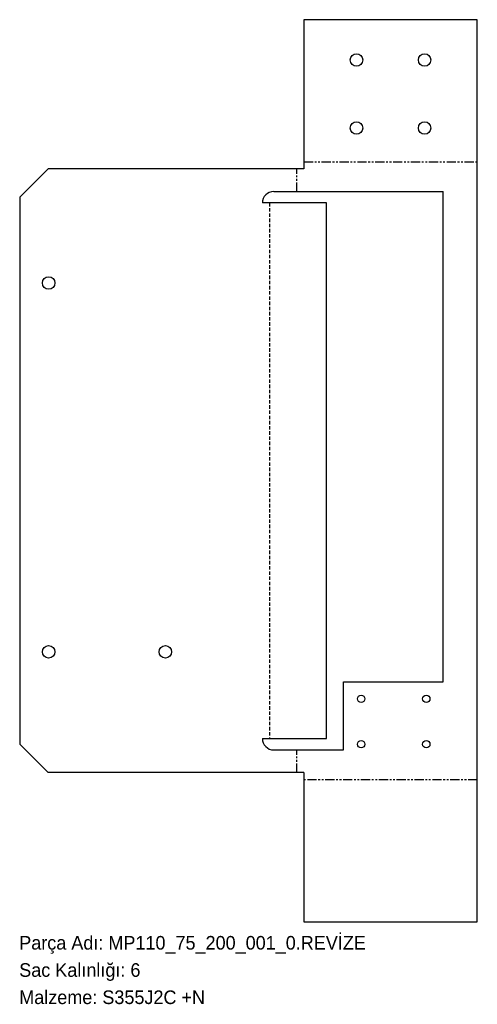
# Model space of a CAD drawing. Header units: millimetres. Extents: x 0 to 404, y -72 to 795.
import ezdxf

# ---------------------------------------------------------------- set-up
doc = ezdxf.new("R2010")
doc.units = ezdxf.units.MM
for name, pattern in [('SLD-İki-Kısa-Kesik-Çizgili-Uzun-Kesik-Çizgi', [15.748, 8.128, -1.524, 1.524, -1.524, 1.524, -1.524]), ('SLD-Katı', [0]), ('SLD-Kesik', [4.572, 3.048, -1.524]), ('SLD-Sürekli', [0])]:
    doc.linetypes.add(name, pattern=pattern)
doc.layers.add('METIN', color=96, linetype='SLD-Katı')
doc.styles.add('SLDTEXTSTYLE0', font='ARIAL.TTF', dxfattribs={"width": 0.948, "bigfont": 'bigfont'})
doc.styles.add('SLDTEXTSTYLE1', font='ARIAL.TTF', dxfattribs={"width": 0.948})

msp = doc.modelspace()

# ---------------------------------------------------------------- linework, layer by layer
at = {"color": 7, "linetype": 'SLD-Sürekli', "lineweight": 25}
for p, q in [((250.934955, 795.469909), (250.934955, 663.934955)), ((403.934955, 795.469909), (250.934955, 795.469909)), ((403.934955, 0.4), (403.934955, 795.469909)), ((0.4, 638.934955), (25.4, 663.934955)), ((250.934955, 663.934955), (25.4, 663.934955)), ((224.4, 643.934955), (373.934955, 643.934955)), ((373.934955, 211.934955), (373.934955, 643.934955)), ((0.4, 638.934955), (0.4, 156.934955)), ((270.934955, 633.934955), (214.4, 633.934955)), ((270.934955, 161.934955), (270.934955, 633.934955)), ((285.934955, 211.934955), (373.934955, 211.934955)), ((285.934955, 151.934955), (285.934955, 211.934955)), ((25.4, 131.934955), (0.4, 156.934955)), ((214.4, 161.934955), (270.934955, 161.934955)), ((224.4, 151.934955), (285.934955, 151.934955)), ((250.934955, 131.934955), (25.4, 131.934955)), ((250.934955, 131.934955), (250.934955, 0.4)), ((250.934955, 0.4), (403.934955, 0.4))]:
    msp.add_line(p, q, dxfattribs=at)
at = {"color": 7, "linetype": 'SLD-İki-Kısa-Kesik-Çizgili-Uzun-Kesik-Çizgi'}
for p, q in [((250.934955, 670.202432), (403.934955, 670.202432)), ((244.667477, 643.934955), (244.667477, 663.934955)), ((244.667477, 131.934955), (244.667477, 151.934955)), ((403.934955, 125.667477), (250.934955, 125.667477))]:
    msp.add_line(p, q, dxfattribs=at)
at = {"color": 7, "linetype": 'SLD-Kesik'}
msp.add_line((220.667477, 633.934955), (220.667477, 161.934955), dxfattribs=at)
at = {"color": 7, "linetype": 'SLD-Sürekli', "lineweight": 25}
for centre, radius in [((297.434955, 759.969909), 5.5), ((357.434955, 759.969909), 5.5), ((297.434955, 699.969909), 5.5), ((357.434955, 699.969909), 5.5), ((25.9, 563.434955), 5.5), ((25.9, 238.434955), 5.5), ((128.9, 238.434955), 5.5), ((301.489328, 196.934955), 3.25), ((358.934955, 196.934955), 3.25), ((301.489328, 156.934955), 3.25), ((358.934955, 156.934955), 3.25)]:
    msp.add_circle(centre, radius, dxfattribs=at)
for centre, start, end in [((224.4, 633.934955), 90, 180), ((224.4, 161.934955), 180, 270)]:
    msp.add_arc(centre, 10, start, end, dxfattribs=at)

# ---------------------------------------------------------------- texts
at = {"layer": 'METIN', "char_height": 12, "attachment_point": 1}
for s, insert, style in [('Parça Adı: MP110_75_200_001_0.REVİZE', (0, -12.031187), 'SLDTEXTSTYLE0'), ('Sac Kalınlığı: 6', (0, -36.031187), 'SLDTEXTSTYLE0'), ('Malzeme: S355J2C +N', (0, -60.031187), 'SLDTEXTSTYLE1')]:
    msp.add_mtext(s, dxfattribs=dict(at, insert=insert, style=style))

doc.saveas('drawing.dxf')
